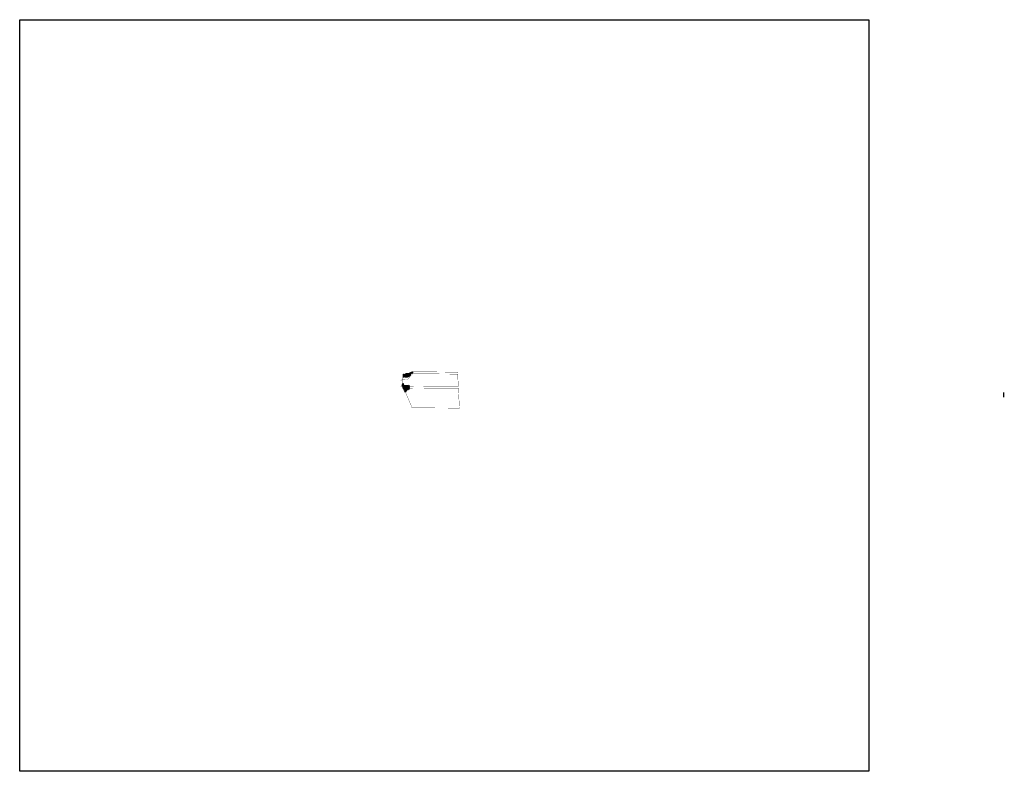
# Model space of a CAD drawing. Header units: feet. Extents: x 1486787 to 1509343, y 328300 to 345517.
import ezdxf

# ---------------------------------------------------------------- set-up
doc = ezdxf.new("R2010")
doc.units = ezdxf.units.FT
doc.header["$MEASUREMENT"] = 0
doc.layers.add('DR_P_Storm_Sewer', color=1, linetype='Continuous', true_color=0xff0000)
doc.layers.add('MT_P_Work_Area', color=7, linetype='Continuous')
doc.layers.add('SC_Scratch1', color=1, linetype='Continuous')

msp = doc.modelspace()

# ---------------------------------------------------------------- hatches: boundary and pattern name
at = {"layer": 'MT_P_Work_Area'}
h = msp.add_hatch(dxfattribs=at)
h.set_pattern_fill('ANSI37', color=247, scale=80)
h.paths.add_polyline_path([(1495574, 337396), (1495619, 337399), (1495635, 337412), (1495699, 337414), (1495736, 337431), (1495785, 337455), (1495793, 337431), (1495759, 337408), (1495728, 337370), (1495700, 337344), (1495660, 337326), (1495572, 337327)])
h = msp.add_hatch(dxfattribs=at)
h.set_pattern_fill('ANSI37', color=247, scale=80)
h.paths.add_polyline_path([(1495690, 337048), (1495716, 337060), (1495716, 337125), (1495698, 337138), (1495616, 337138), (1495587, 337142), (1495579, 337169), (1495572, 337187), (1495557, 337187), (1495557, 337167), (1495550, 337167), (1495550, 337121), (1495592, 337028), (1495599, 337032), (1495618, 336986), (1495634, 336995), (1495661, 337029)])

# ---------------------------------------------------------------- linework, layer by layer
at = {"layer": 'DR_P_Storm_Sewer', "color": 1, "const_width": 6, "flags": 128}
msp.add_lwpolyline([(1495814, 337451), (1495803, 337451), (1495791, 337448), (1495777, 337443), (1495765, 337437), (1495754, 337429), (1495746, 337419), (1495736, 337406), (1495714, 337376), (1495704, 337365), (1495699, 337360), (1495693, 337356), (1495686, 337351), (1495678, 337347), (1495667, 337342), (1495658, 337339), (1495651, 337338), (1495634, 337337), (1495595, 337337), (1495584, 337338), (1495571, 337340), (1495568, 337343)], dxfattribs=at)
at = {"layer": 'DR_P_Storm_Sewer', "color": 3, "flags": 128}
for points, const_width in [([(1495777, 336626), (1496860, 336620), (1496855, 336728), (1496837, 337071), (1496835, 337112), (1496821, 337401), (1496818, 337445)], 6), ([(1495515, 337254), (1495565, 337274)], 6), ([(1495565, 337274), (1495580, 337277), (1495621, 337278), (1495652, 337279), (1495669, 337282), (1495686, 337290), (1495698, 337301), (1495709, 337314), (1495731, 337343), (1495756, 337377), (1495766, 337387), (1495776, 337396), (1495786, 337401), (1495802, 337405), (1495813, 337406)], 6), ([(1495565, 337274), (1495567, 337404)], 6), ([(1496821, 337399), (1495813, 337406)], 6), ([(1509326, 336868), (1509328, 336982)], 30)]:
    msp.add_lwpolyline(points, dxfattribs=dict(at, const_width=const_width))
at = {"layer": 'DR_P_Storm_Sewer', "color": 30, "const_width": 6, "flags": 128}
for points in [[(1496818, 337445), (1496540, 337446), (1495873, 337452), (1495814, 337451)], [(1495564, 337190), (1495565, 337271), (1495565, 337274)], [(1496838, 337067), (1495724, 337074)], [(1496835, 337112), (1495725, 337120)], [(1495776, 336628), (1495629, 336973)]]:
    msp.add_lwpolyline(points, dxfattribs=at)
at = {"layer": 'DR_P_Storm_Sewer', "const_width": 6, "flags": 128}
for points in [[(1495570, 337137), (1495555, 337137), (1495543, 337129), (1495518, 337111)], [(1495629, 336973), (1495589, 337069), (1495572, 337118), (1495564, 337180), (1495564, 337190)], [(1495725, 337120), (1495572, 337120)], [(1495724, 337074), (1495615, 337075), (1495608, 337074), (1495601, 337070), (1495596, 337066), (1495592, 337063)]]:
    msp.add_lwpolyline(points, dxfattribs=at)
at = {"layer": 'MT_P_Work_Area', "const_width": 0.5, "flags": 128}
for points in [[(1495574, 337396), (1495619, 337399), (1495635, 337412), (1495699, 337414), (1495736, 337431), (1495785, 337455), (1495793, 337431), (1495759, 337408), (1495728, 337370), (1495700, 337344), (1495660, 337326), (1495572, 337327)], [(1495690, 337048), (1495716, 337060), (1495716, 337125), (1495698, 337138), (1495616, 337138), (1495587, 337142), (1495579, 337169), (1495572, 337187), (1495557, 337187), (1495557, 337167), (1495550, 337167), (1495550, 337121), (1495592, 337028), (1495599, 337032), (1495618, 336986), (1495634, 336995), (1495661, 337029)]]:
    msp.add_lwpolyline(points, close=True, dxfattribs=at)
at = {"layer": 'SC_Scratch1'}
msp.add_lwpolyline([(1486787, 345517), (1506243, 345517), (1506243, 328300), (1486787, 328300)], close=True, dxfattribs=at)

doc.saveas('drawing.dxf')
